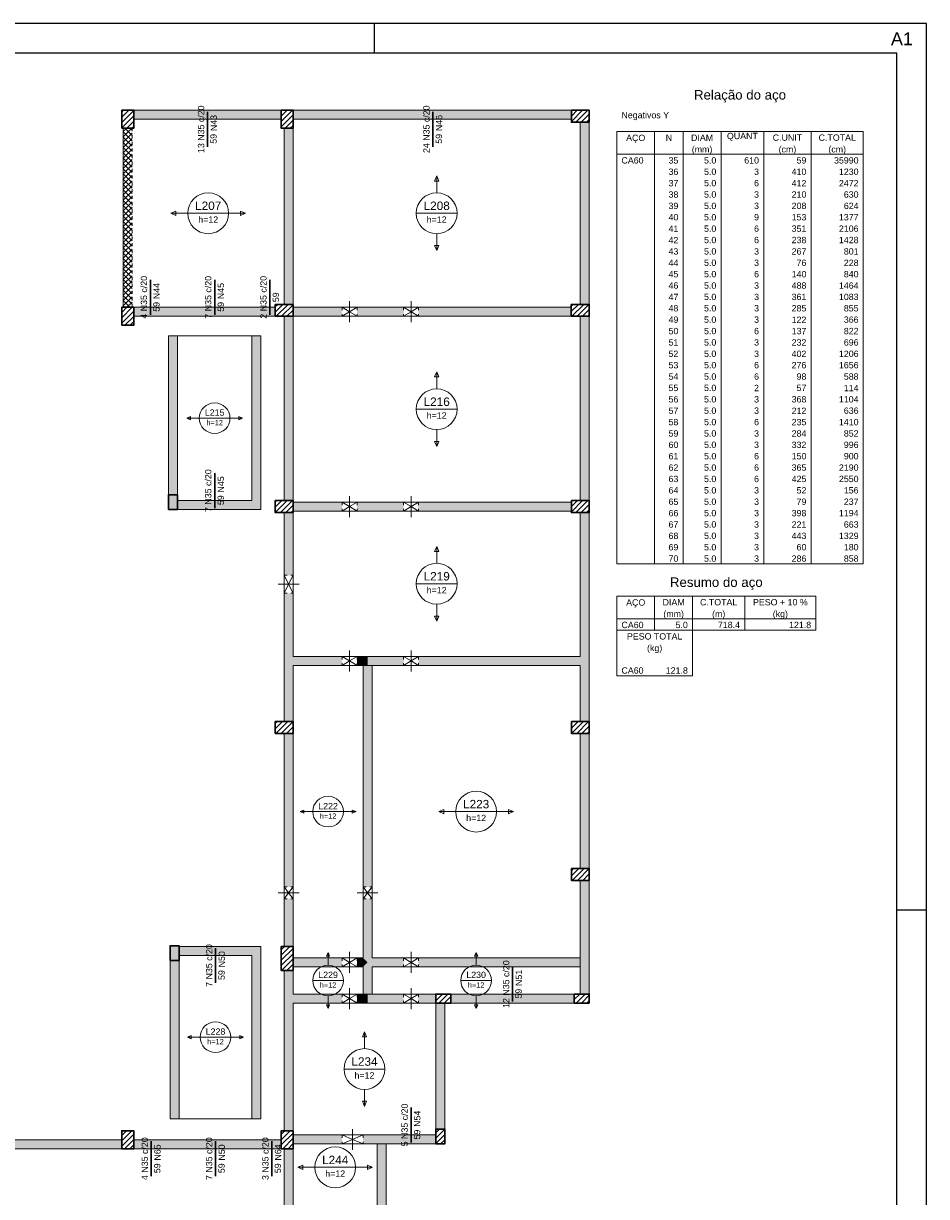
# Model space of a CAD drawing. Header units: millimetres. Extents: x 0 to 84.1, y 0 to 59.4.
# Tile 8 of 8: x 53.8 to 84.1, y 20.1 to 59.4. Entities that reach past the tile are written whole.
import ezdxf

# ---------------------------------------------------------------- set-up
doc = ezdxf.new("R2010")
doc.units = ezdxf.units.MM
doc.header["$MEASUREMENT"] = 0
doc.linetypes.add('DOT', pattern=[0.635, 0, -0.635])
doc.linetypes.add('NULL', pattern=[0])
for name, color, linetype, lineweight in [('Descrição da armadura', 7, 'Continuous', 0), ('DT-Armadura negativa', 4, 'Continuous', 30), ('DT-Hachura pilar em laje', 252, 'Continuous', 5), ('DT-Hachura viga em laje', 254, 'Continuous', 5), ('DT-Relação do aço', 9, 'Continuous', 5), ('DT-Textos', 7, 'Continuous', 5), ('FO-Aberturas', 7, 'Continuous', 5), ('FO-Pilares', 4, 'Continuous', 30), ('FO-Vigas', 1, 'Continuous', 20), ('Textos armaduras', 7, 'Continuous', 0)]:
    doc.layers.add(name, color=color, linetype=linetype, lineweight=lineweight)
doc.layers.add('SEDUC_MARF', color=1, linetype='Continuous')
doc.layers.add('SEDUC_MARGG', color=7, linetype='Continuous')
doc.styles.add('Arial', font='txt')

msp = doc.modelspace()

# ---------------------------------------------------------------- hatches: boundary and pattern name
at = {"layer": 'DT-Hachura pilar em laje', "linetype": 'Continuous'}
h = msp.add_hatch(dxfattribs=at)
h.set_pattern_fill('ANSI31', color=252, style=0)
h.paths.add_polyline_path([(57.14, 55.891), (57.34, 55.891), (57.54, 55.891), (57.54, 56.191), (57.54, 56.491), (57.34, 56.491), (57.14, 56.491), (57.14, 56.191)])
h = msp.add_hatch(dxfattribs=at)
h.set_pattern_fill('ANSI31', color=252, style=0)
h.paths.add_polyline_path([(62.88, 56.491), (62.68, 56.491), (62.48, 56.491), (62.48, 56.191), (62.48, 55.891), (62.68, 55.891), (62.88, 55.891), (62.88, 56.191)])
h = msp.add_hatch(dxfattribs=at)
h.set_pattern_fill('ANSI31', color=252, style=0)
h.paths.add_polyline_path([(72.801, 56.091), (72.801, 56.291), (72.801, 56.491), (72.501, 56.491), (72.201, 56.491), (72.201, 56.291), (72.201, 56.091), (72.501, 56.091)])
h = msp.add_hatch(dxfattribs=at)
h.set_pattern_fill('ANSI31', color=252, style=0)
h.paths.add_polyline_path([(62.28, 49.988), (62.28, 49.788), (62.28, 49.588), (62.58, 49.588), (62.88, 49.588), (62.88, 49.788), (62.88, 49.988), (62.58, 49.988)])
h = msp.add_hatch(dxfattribs=at)
h.set_pattern_fill('ANSI31', color=252, style=0)
h.paths.add_polyline_path([(72.2, 49.988), (72.2, 49.788), (72.2, 49.588), (72.5, 49.588), (72.8, 49.588), (72.8, 49.788), (72.8, 49.988), (72.5, 49.988)])
h = msp.add_hatch(dxfattribs=at)
h.set_pattern_fill('ANSI31', color=252, style=0)
h.paths.add_polyline_path([(57.14, 49.29), (57.34, 49.29), (57.54, 49.29), (57.54, 49.59), (57.54, 49.89), (57.34, 49.89), (57.14, 49.89), (57.14, 49.59)])
for points in [[(58.703, 43.111), (58.853, 43.111), (59.003, 43.111), (59.003, 43.361), (59.003, 43.611), (58.853, 43.611), (58.703, 43.611), (58.703, 43.361)], [(58.76, 27.998), (58.91, 27.998), (59.06, 27.998), (59.06, 28.248), (59.06, 28.498), (58.91, 28.498), (58.76, 28.498), (58.76, 28.248)]]:
    msp.add_hatch(color=252, dxfattribs=at).paths.add_polyline_path(points)
h = msp.add_hatch(dxfattribs=at)
h.set_pattern_fill('ANSI31', color=252, style=0)
h.paths.add_polyline_path([(62.28, 43.411), (62.28, 43.211), (62.28, 43.011), (62.58, 43.011), (62.88, 43.011), (62.88, 43.211), (62.88, 43.411), (62.58, 43.411)])
h = msp.add_hatch(dxfattribs=at)
h.set_pattern_fill('ANSI31', color=252, style=0)
h.paths.add_polyline_path([(72.201, 43.411), (72.201, 43.211), (72.201, 43.011), (72.501, 43.011), (72.801, 43.011), (72.801, 43.211), (72.801, 43.411), (72.501, 43.411)])
h = msp.add_hatch(dxfattribs=at)
h.set_pattern_fill('ANSI31', color=252, style=0)
h.paths.add_polyline_path([(62.28, 36.011), (62.28, 35.811), (62.28, 35.611), (62.58, 35.611), (62.88, 35.611), (62.88, 35.811), (62.88, 36.011), (62.58, 36.011)])
h = msp.add_hatch(dxfattribs=at)
h.set_pattern_fill('ANSI31', color=252, style=0)
h.paths.add_polyline_path([(72.201, 36.011), (72.201, 35.811), (72.201, 35.611), (72.501, 35.611), (72.801, 35.611), (72.801, 35.811), (72.801, 36.011), (72.501, 36.011)])
h = msp.add_hatch(dxfattribs=at)
h.set_pattern_fill('ANSI31', color=252, style=0)
h.paths.add_polyline_path([(72.201, 31.089), (72.201, 30.889), (72.201, 30.689), (72.501, 30.689), (72.801, 30.689), (72.801, 30.889), (72.801, 31.089), (72.501, 31.089)])
h = msp.add_hatch(dxfattribs=at)
h.set_pattern_fill('ANSI31', color=252, style=0)
h.paths.add_polyline_path([(62.48, 27.671), (62.68, 27.671), (62.88, 27.671), (62.88, 28.071), (62.88, 28.471), (62.68, 28.471), (62.48, 28.471), (62.48, 28.071)])
h = msp.add_hatch(dxfattribs=at)
h.set_pattern_fill('ANSI31', color=252, style=0)
h.paths.add_polyline_path([(68.16, 26.576), (68.16, 26.726), (68.16, 26.876), (67.91, 26.876), (67.66, 26.876), (67.66, 26.726), (67.66, 26.576), (67.91, 26.576)])
h = msp.add_hatch(dxfattribs=at)
h.set_pattern_fill('ANSI31', color=252, style=0)
h.paths.add_polyline_path([(72.8, 26.576), (72.8, 26.726), (72.8, 26.876), (72.55, 26.876), (72.3, 26.876), (72.3, 26.726), (72.3, 26.576), (72.55, 26.576)])
h = msp.add_hatch(dxfattribs=at)
h.set_pattern_fill('ANSI31', color=252, style=0)
h.paths.add_polyline_path([(57.14, 21.698), (57.34, 21.698), (57.54, 21.698), (57.54, 21.998), (57.54, 22.298), (57.34, 22.298), (57.14, 22.298), (57.14, 21.998)])
h = msp.add_hatch(dxfattribs=at)
h.set_pattern_fill('ANSI31', color=252, style=0)
h.paths.add_polyline_path([(62.48, 21.698), (62.68, 21.698), (62.88, 21.698), (62.88, 21.998), (62.88, 22.298), (62.68, 22.298), (62.48, 22.298), (62.48, 21.998)])
h = msp.add_hatch(dxfattribs=at)
h.set_pattern_fill('ANSI31', color=252, style=0)
h.paths.add_polyline_path([(67.66, 21.856), (67.81, 21.856), (67.96, 21.856), (67.96, 22.106), (67.96, 22.356), (67.81, 22.356), (67.66, 22.356), (67.66, 22.106)])
at = {"layer": 'DT-Hachura viga em laje', "linetype": 'Continuous'}
for points in [[(62.48, 56.491), (62.48, 56.491), (57.54, 56.491), (57.54, 56.191), (62.48, 56.191), (62.48, 56.491)], [(72.201, 56.491), (72.201, 56.491), (62.88, 56.491), (62.88, 56.191), (72.201, 56.191), (72.201, 56.491)], [(62.88, 55.891), (62.88, 55.891), (62.58, 55.891), (62.58, 49.988), (62.88, 49.988), (62.88, 55.891)], [(72.8, 56.091), (72.8, 56.091), (72.5, 56.091), (72.5, 49.988), (72.8, 49.988), (72.8, 56.091)], [(58.853, 49.89), (58.853, 49.89), (57.54, 49.89), (57.54, 49.59), (58.853, 49.59), (58.853, 49.89)], [(61.65, 49.89), (61.65, 49.89), (58.853, 49.89), (58.853, 49.59), (61.65, 49.59), (61.65, 49.89)], [(62.28, 49.89), (62.28, 49.89), (61.65, 49.89), (61.65, 49.59), (62.28, 49.59), (62.28, 49.89)], [(62.88, 49.588), (62.88, 49.588), (62.58, 49.588), (62.58, 43.411), (62.88, 43.411), (62.88, 49.588)], [(64.523, 49.89), (64.523, 49.89), (62.88, 49.89), (62.88, 49.59), (64.523, 49.59), (64.523, 49.89)], [(65.023, 49.59), (65.023, 49.59), (66.58, 49.59), (66.58, 49.89), (65.023, 49.89), (65.023, 49.59)], [(72.2, 49.89), (72.2, 49.89), (67.08, 49.89), (67.08, 49.59), (72.2, 49.59), (72.2, 49.89)], [(72.8, 49.588), (72.8, 49.588), (72.5, 49.588), (72.5, 43.411), (72.8, 43.411), (72.8, 49.588)], [(59.003, 48.937), (59.003, 48.937), (58.703, 48.937), (58.703, 43.611), (59.003, 43.611), (59.003, 48.937)], [(61.799, 48.937), (61.799, 48.937), (61.5, 48.937), (61.5, 43.411), (61.8, 43.111), (61.799, 48.937)], [(61.5, 43.411), (61.5, 43.411), (59.003, 43.411), (59.003, 43.111), (61.8, 43.111), (61.5, 43.411)], [(64.523, 43.361), (64.523, 43.361), (62.88, 43.361), (62.88, 43.061), (64.523, 43.061), (64.523, 43.361)], [(65.023, 43.061), (65.023, 43.061), (66.58, 43.061), (66.58, 43.361), (65.023, 43.361), (65.023, 43.061)], [(67.08, 43.061), (67.08, 43.061), (72.201, 43.061), (72.201, 43.361), (67.08, 43.361), (67.08, 43.061)], [(62.88, 43.011), (62.88, 43.011), (62.58, 43.011), (62.58, 40.911), (62.88, 40.911), (62.88, 43.011)], [(72.8, 43.011), (72.8, 43.011), (72.5, 43.011), (72.5, 38.191), (72.65, 38.041), (72.8, 38.041), (72.8, 43.011)], [(62.58, 40.311), (62.58, 40.311), (62.58, 38.041), (62.73, 38.041), (62.88, 38.191), (62.88, 40.311), (62.58, 40.311)], [(64.523, 38.191), (64.523, 38.191), (62.88, 38.191), (62.73, 38.041), (62.88, 37.891), (64.523, 37.891), (64.523, 38.191)], [(65.373, 38.191), (65.373, 38.191), (65.023, 38.191), (65.023, 37.891), (65.373, 37.891), (65.373, 38.191)], [(66.58, 38.191), (66.58, 38.191), (65.373, 38.191), (65.373, 37.891), (66.58, 37.891), (66.58, 38.191)], [(67.08, 37.891), (67.08, 37.891), (72.5, 37.891), (72.65, 38.041), (72.5, 38.191), (67.08, 38.191), (67.08, 37.891)], [(62.88, 37.891), (62.88, 37.891), (62.73, 38.041), (62.58, 38.041), (62.58, 36.011), (62.88, 36.011), (62.88, 37.891)], [(65.523, 37.891), (65.523, 37.891), (65.373, 38.041), (65.223, 37.891), (65.223, 30.471), (65.523, 30.471), (65.523, 37.891)], [(72.8, 38.041), (72.8, 38.041), (72.65, 38.041), (72.5, 37.891), (72.5, 36.011), (72.8, 36.011), (72.8, 38.041)], [(62.88, 35.611), (62.88, 35.611), (62.58, 35.611), (62.58, 30.471), (62.88, 30.471), (62.88, 35.611)], [(72.8, 35.611), (72.8, 35.611), (72.5, 35.611), (72.5, 31.089), (72.8, 31.089), (72.8, 35.611)], [(72.8, 30.689), (72.8, 30.689), (72.5, 30.689), (72.5, 27.941), (72.8, 27.941), (72.8, 30.689)], [(62.58, 30.071), (62.58, 30.071), (62.58, 28.471), (62.88, 28.471), (62.88, 30.071), (62.58, 30.071)], [(65.223, 30.071), (65.223, 30.071), (65.223, 28.091), (65.373, 27.941), (65.523, 28.091), (65.523, 30.071), (65.223, 30.071)], [(61.8, 28.471), (61.8, 28.471), (59.06, 28.471), (59.06, 28.171), (61.5, 28.171), (61.8, 28.471)], [(61.8, 28.471), (61.8, 28.471), (61.5, 28.171), (61.5, 22.698), (61.8, 22.698), (61.8, 28.471)], [(59.06, 27.998), (59.06, 27.998), (58.76, 27.998), (58.76, 22.698), (59.06, 22.698), (59.06, 27.998)], [(64.523, 28.091), (64.523, 28.091), (62.88, 28.091), (62.88, 27.791), (64.523, 27.791), (64.523, 28.091)], [(65.023, 27.791), (65.023, 27.791), (65.223, 27.791), (65.373, 27.941), (65.223, 28.091), (65.023, 28.091), (65.023, 27.791)], [(65.523, 26.876), (65.523, 26.876), (65.523, 27.791), (65.373, 27.941), (65.223, 27.791), (65.223, 26.876), (65.373, 26.726), (65.523, 26.876)], [(66.58, 28.091), (66.58, 28.091), (65.523, 28.091), (65.373, 27.941), (65.523, 27.791), (66.58, 27.791), (66.58, 28.091)], [(67.08, 27.791), (67.08, 27.791), (72.5, 27.791), (72.65, 27.941), (72.5, 28.091), (67.08, 28.091), (67.08, 27.791)], [(72.8, 27.941), (72.8, 27.941), (72.5, 27.941), (72.5, 26.876), (72.8, 26.876), (72.8, 27.941)], [(62.88, 26.876), (62.88, 26.876), (62.88, 27.671), (62.58, 27.671), (62.58, 26.726), (62.73, 26.726), (62.88, 26.876)], [(64.523, 26.876), (64.523, 26.876), (62.88, 26.876), (62.73, 26.726), (62.88, 26.576), (64.523, 26.576), (64.523, 26.876)], [(65.023, 26.576), (65.023, 26.576), (65.373, 26.576), (65.373, 26.876), (65.023, 26.876), (65.023, 26.576)], [(66.58, 26.876), (66.58, 26.876), (65.373, 26.876), (65.373, 26.576), (66.58, 26.576), (66.58, 26.876)], [(67.08, 26.576), (67.08, 26.576), (67.66, 26.576), (67.66, 26.876), (67.08, 26.876), (67.08, 26.576)], [(72.3, 26.876), (72.3, 26.876), (68.16, 26.876), (68.16, 26.576), (72.3, 26.576), (72.3, 26.876)], [(62.88, 26.576), (62.88, 26.576), (62.73, 26.726), (62.58, 26.726), (62.58, 22.298), (62.88, 22.298), (62.88, 26.576)], [(67.96, 26.576), (67.96, 26.576), (67.66, 26.576), (67.66, 22.356), (67.96, 22.356), (67.96, 26.576)], [(64.523, 22.156), (64.523, 22.156), (62.88, 22.156), (62.88, 21.856), (64.523, 21.856), (64.523, 22.156)], [(65.223, 21.856), (65.223, 21.856), (65.851, 21.856), (65.851, 22.156), (65.223, 22.156), (65.223, 21.856)], [(67.66, 22.157), (67.66, 22.157), (65.851, 22.157), (65.851, 21.856), (67.66, 21.856), (67.66, 22.157)], [(57.14, 21.998), (57.14, 21.998), (49.387, 21.998), (49.387, 21.848), (49.537, 21.698), (57.14, 21.698), (57.14, 21.998)], [(58.91, 21.998), (58.91, 21.998), (57.54, 21.998), (57.54, 21.698), (58.91, 21.698), (58.91, 21.998)], [(61.65, 21.998), (61.65, 21.998), (58.91, 21.998), (58.91, 21.698), (61.65, 21.698), (61.65, 21.998)], [(62.48, 21.998), (62.48, 21.998), (61.65, 21.998), (61.65, 21.698), (62.48, 21.698), (62.48, 21.998)], [(62.88, 18.596), (62.88, 18.596), (62.88, 21.698), (62.58, 21.698), (62.58, 18.446), (62.73, 18.446), (62.88, 18.596)], [(66.001, 18.596), (66.001, 18.596), (66.001, 21.856), (65.851, 22.006), (65.7, 21.856), (65.701, 18.596), (65.851, 18.446), (66.001, 18.596)]]:
    msp.add_hatch(color=254, dxfattribs=at).paths.add_polyline_path(points)
h = msp.add_hatch(dxfattribs=at)
h.set_pattern_fill('ANSI37', color=254, style=0)
h.paths.add_polyline_path([(57.49, 55.891), (57.49, 55.891), (57.19, 55.891), (57.19, 49.89), (57.49, 49.89), (57.49, 55.891)])

# ---------------------------------------------------------------- linework, layer by layer
at = {"layer": 'DT-Armadura negativa'}
for points in [[(60.01, 55.27), (60.01, 56.441)], [(67.56, 55.27), (67.56, 56.441)], [(58.097, 49.64), (58.097, 50.811)], [(60.252, 49.64), (60.252, 50.811)], [(62.1, 49.64), (62.1, 50.811)], [(60.252, 43.161), (60.252, 44.332)], [(60.28, 27.25), (60.28, 28.421)], [(70.23, 26.626), (70.23, 27.797)], [(66.83, 21.906), (66.83, 23.077)], [(58.125, 20.777), (58.125, 21.948)], [(60.28, 20.777), (60.28, 21.948)], [(62.165, 20.777), (62.165, 21.948)]]:
    msp.add_lwpolyline(points, dxfattribs=at)
at = {"layer": 'DT-Relação do aço', "linetype": 'Continuous'}
for p, q in [((73.721, 55.778), (81.982, 55.778)), ((73.721, 55.778), (73.721, 55.015)), ((74.992, 55.778), (74.992, 55.015)), ((75.945, 55.778), (75.945, 55.015)), ((77.216, 55.778), (77.216, 55.015)), ((78.646, 55.778), (78.646, 55.015)), ((80.234, 55.778), (80.234, 55.015)), ((81.982, 55.778), (81.982, 55.015)), ((73.721, 55.015), (81.982, 55.015)), ((73.721, 55.015), (73.721, 41.291)), ((74.992, 55.015), (74.992, 41.291)), ((75.945, 55.015), (75.945, 41.291)), ((77.216, 55.015), (77.216, 41.291)), ((78.646, 55.015), (78.646, 41.291)), ((80.234, 55.015), (80.234, 41.291)), ((81.982, 55.015), (81.982, 41.291)), ((73.721, 41.291), (81.982, 41.291)), ((73.721, 40.21), (80.393, 40.21)), ((73.721, 40.21), (73.721, 39.448)), ((74.992, 40.21), (74.992, 39.448)), ((76.263, 40.21), (76.263, 39.448)), ((78.01, 40.21), (78.01, 39.448)), ((80.393, 40.21), (80.393, 39.448)), ((73.721, 39.448), (80.393, 39.448)), ((73.721, 39.448), (73.721, 39.067)), ((74.992, 39.448), (74.992, 39.067)), ((76.263, 39.448), (76.263, 39.067)), ((78.01, 39.448), (78.01, 39.067)), ((80.393, 39.448), (80.393, 39.067)), ((73.721, 39.067), (80.393, 39.067)), ((73.721, 39.067), (73.721, 37.923)), ((76.263, 39.067), (76.263, 37.923)), ((73.721, 37.923), (73.721, 37.542)), ((76.263, 37.923), (76.263, 37.542)), ((73.721, 37.542), (76.263, 37.542))]:
    msp.add_line(p, q, dxfattribs=at)
at = {"layer": 'DT-Textos'}
for p, q in [((67.69, 54.291), (67.619, 54.121)), ((67.761, 54.121), (67.69, 54.291)), ((67.619, 54.121), (67.761, 54.121)), ((58.954, 53.111), (58.785, 53.041)), ((58.954, 52.97), (58.954, 53.111)), ((61.285, 53.041), (61.116, 53.111)), ((61.116, 53.111), (61.116, 52.97)), ((58.785, 53.041), (58.954, 52.97)), ((59.35, 53.041), (60.72, 53.041)), ((61.116, 52.97), (61.285, 53.041)), ((67.005, 53.041), (68.375, 53.041)), ((67.761, 51.96), (67.619, 51.96)), ((67.619, 51.96), (67.69, 51.79)), ((67.69, 51.79), (67.761, 51.96)), ((67.69, 47.726), (67.619, 47.556)), ((67.761, 47.556), (67.69, 47.726)), ((67.619, 47.556), (67.761, 47.556)), ((67.005, 46.476), (68.375, 46.476)), ((59.441, 46.227), (59.314, 46.174)), ((59.314, 46.174), (59.441, 46.121)), ((59.441, 46.121), (59.441, 46.227)), ((59.737, 46.174), (60.765, 46.174)), ((61.189, 46.174), (61.062, 46.227)), ((61.062, 46.227), (61.062, 46.121)), ((61.062, 46.121), (61.189, 46.174)), ((67.761, 45.395), (67.619, 45.395)), ((67.619, 45.395), (67.69, 45.225)), ((67.69, 45.225), (67.761, 45.395)), ((67.69, 41.876), (67.62, 41.707)), ((67.62, 41.707), (67.761, 41.707)), ((67.761, 41.707), (67.69, 41.876)), ((67.005, 40.626), (68.376, 40.626)), ((67.761, 39.545), (67.62, 39.545)), ((67.62, 39.545), (67.69, 39.376)), ((67.69, 39.376), (67.761, 39.545)), ((63.241, 33.044), (63.114, 32.991)), ((63.241, 32.938), (63.241, 33.044)), ((64.989, 32.991), (64.862, 33.044)), ((64.862, 33.044), (64.862, 32.938)), ((67.931, 33.062), (67.762, 32.991)), ((67.931, 32.921), (67.931, 33.062)), ((70.262, 32.991), (70.093, 33.062)), ((70.093, 33.062), (70.093, 32.921)), ((63.114, 32.991), (63.241, 32.938)), ((63.537, 32.991), (64.565, 32.991)), ((64.862, 32.938), (64.989, 32.991)), ((67.762, 32.991), (67.931, 32.921)), ((68.326, 32.991), (69.697, 32.991)), ((70.093, 32.921), (70.262, 32.991)), ((64.051, 28.271), (63.998, 28.144)), ((63.998, 28.144), (64.104, 28.144)), ((64.104, 28.144), (64.051, 28.271)), ((69.011, 28.271), (68.959, 28.144)), ((68.959, 28.144), (69.064, 28.144)), ((69.064, 28.144), (69.011, 28.271)), ((63.537, 27.333), (64.565, 27.333)), ((68.497, 27.333), (69.526, 27.333)), ((64.104, 26.523), (63.998, 26.523)), ((63.998, 26.523), (64.051, 26.396)), ((64.051, 26.396), (64.104, 26.523)), ((69.064, 26.523), (68.959, 26.523)), ((68.959, 26.523), (69.011, 26.396)), ((69.011, 26.396), (69.064, 26.523)), ((65.27, 25.616), (65.199, 25.447)), ((65.341, 25.447), (65.27, 25.616)), ((59.469, 25.487), (59.342, 25.434)), ((59.342, 25.434), (59.469, 25.382)), ((59.469, 25.382), (59.469, 25.487)), ((59.766, 25.434), (60.794, 25.434)), ((61.217, 25.434), (61.09, 25.487)), ((61.09, 25.487), (61.09, 25.382)), ((61.09, 25.382), (61.217, 25.434)), ((65.199, 25.447), (65.341, 25.447)), ((64.585, 24.366), (65.955, 24.366)), ((65.341, 23.285), (65.199, 23.285)), ((65.199, 23.285), (65.27, 23.116)), ((65.27, 23.116), (65.341, 23.285)), ((63.21, 21.144), (63.04, 21.073)), ((63.04, 21.073), (63.21, 21.003)), ((63.21, 21.003), (63.21, 21.144)), ((63.605, 21.073), (64.976, 21.073)), ((65.541, 21.073), (65.371, 21.144)), ((65.371, 21.144), (65.371, 21.003)), ((65.371, 21.003), (65.541, 21.073))]:
    msp.add_line(p, q, dxfattribs=at)
for points in [[(67.69, 53.726), (67.69, 54.291)], [(59.35, 53.041), (58.785, 53.041)], [(60.72, 53.041), (61.285, 53.041)], [(67.69, 52.355), (67.69, 51.79)], [(67.69, 47.161), (67.69, 47.726)], [(59.737, 46.174), (59.314, 46.174)], [(60.765, 46.174), (61.189, 46.174)], [(67.69, 45.79), (67.69, 45.225)], [(67.69, 41.312), (67.69, 41.876)], [(67.69, 39.941), (67.69, 39.376)], [(63.537, 32.991), (63.114, 32.991)], [(64.565, 32.991), (64.989, 32.991)], [(68.326, 32.991), (67.762, 32.991)], [(69.697, 32.991), (70.262, 32.991)], [(64.051, 27.847), (64.051, 28.271)], [(69.011, 27.847), (69.011, 28.271)], [(64.051, 26.819), (64.051, 26.396)], [(69.011, 26.819), (69.011, 26.396)], [(65.27, 25.052), (65.27, 25.616)], [(59.766, 25.434), (59.342, 25.434)], [(60.794, 25.434), (61.217, 25.434)], [(65.27, 23.681), (65.27, 23.116)], [(63.605, 21.073), (63.04, 21.073)], [(64.976, 21.073), (65.541, 21.073)]]:
    msp.add_lwpolyline(points, dxfattribs=at)
for centre, radius in [((60.035, 53.041), 0.685), ((67.69, 53.041), 0.685), ((67.69, 46.476), 0.685), ((60.251, 46.174), 0.514), ((67.69, 40.626), 0.685), ((64.051, 32.991), 0.514), ((69.012, 32.991), 0.685), ((64.051, 27.333), 0.514), ((69.011, 27.333), 0.514), ((60.28, 25.434), 0.514), ((65.27, 24.366), 0.685), ((64.29, 21.073), 0.685)]:
    msp.add_circle(centre, radius, dxfattribs=at)
at = {"layer": 'FO-Aberturas'}
for p, q in [((64.773, 49.74), (64.773, 50.09)), ((66.83, 49.74), (66.83, 50.09)), ((64.523, 49.89), (64.773, 49.74)), ((64.523, 49.59), (64.773, 49.74)), ((65.023, 49.89), (64.773, 49.74)), ((64.773, 49.74), (64.773, 49.39)), ((65.023, 49.59), (64.773, 49.74)), ((66.58, 49.89), (66.83, 49.74)), ((66.58, 49.59), (66.83, 49.74)), ((67.08, 49.89), (66.83, 49.74)), ((66.83, 49.74), (66.83, 49.39)), ((67.08, 49.59), (66.83, 49.74)), ((64.523, 43.361), (64.773, 43.211)), ((64.773, 43.211), (64.773, 43.561)), ((65.023, 43.361), (64.773, 43.211)), ((66.58, 43.361), (66.83, 43.211)), ((66.83, 43.211), (66.83, 43.561)), ((67.08, 43.361), (66.83, 43.211)), ((64.523, 43.061), (64.773, 43.211)), ((64.773, 43.211), (64.773, 42.861)), ((65.023, 43.061), (64.773, 43.211)), ((66.58, 43.061), (66.83, 43.211)), ((66.83, 43.211), (66.83, 42.861)), ((67.08, 43.061), (66.83, 43.211)), ((62.58, 40.911), (62.73, 40.611)), ((62.88, 40.911), (62.73, 40.611)), ((62.73, 40.611), (62.38, 40.611)), ((62.58, 40.311), (62.73, 40.611)), ((62.73, 40.611), (63.08, 40.611)), ((62.88, 40.311), (62.73, 40.611)), ((64.523, 38.191), (64.773, 38.041)), ((64.773, 38.041), (64.773, 38.391)), ((65.023, 38.191), (64.773, 38.041)), ((66.58, 38.191), (66.83, 38.041)), ((66.83, 38.041), (66.83, 38.391)), ((67.08, 38.191), (66.83, 38.041)), ((64.523, 37.891), (64.773, 38.041)), ((64.773, 38.041), (64.773, 37.691)), ((65.023, 37.891), (64.773, 38.041)), ((66.58, 37.891), (66.83, 38.041)), ((66.83, 38.041), (66.83, 37.691)), ((67.08, 37.891), (66.83, 38.041)), ((62.73, 30.271), (62.38, 30.271)), ((62.58, 30.471), (62.73, 30.271)), ((62.58, 30.071), (62.73, 30.271)), ((62.88, 30.471), (62.73, 30.271)), ((62.73, 30.271), (63.08, 30.271)), ((62.88, 30.071), (62.73, 30.271)), ((65.373, 30.271), (65.023, 30.271)), ((65.223, 30.471), (65.373, 30.271)), ((65.223, 30.071), (65.373, 30.271)), ((65.523, 30.471), (65.373, 30.271)), ((65.373, 30.271), (65.723, 30.271)), ((65.523, 30.071), (65.373, 30.271)), ((64.523, 28.091), (64.773, 27.941)), ((64.523, 27.791), (64.773, 27.941)), ((64.773, 27.941), (64.773, 28.291)), ((65.023, 28.091), (64.773, 27.941)), ((64.773, 27.941), (64.773, 27.591)), ((65.023, 27.791), (64.773, 27.941)), ((66.58, 28.091), (66.83, 27.941)), ((66.58, 27.791), (66.83, 27.941)), ((66.83, 27.941), (66.83, 28.291)), ((67.08, 28.091), (66.83, 27.941)), ((66.83, 27.941), (66.83, 27.591)), ((67.08, 27.791), (66.83, 27.941)), ((64.523, 26.876), (64.773, 26.726)), ((64.773, 26.726), (64.773, 27.076)), ((65.023, 26.876), (64.773, 26.726)), ((66.58, 26.876), (66.83, 26.726)), ((66.83, 26.726), (66.83, 27.076)), ((67.08, 26.876), (66.83, 26.726)), ((64.523, 26.576), (64.773, 26.726)), ((64.773, 26.726), (64.773, 26.376)), ((65.023, 26.576), (64.773, 26.726)), ((66.58, 26.576), (66.83, 26.726)), ((66.83, 26.726), (66.83, 26.376)), ((67.08, 26.576), (66.83, 26.726)), ((64.523, 22.156), (64.873, 22.006)), ((64.873, 22.006), (64.873, 22.356)), ((65.223, 22.156), (64.873, 22.006)), ((64.523, 21.856), (64.873, 22.006)), ((64.873, 22.006), (64.873, 21.656)), ((65.223, 21.856), (64.873, 22.006))]:
    msp.add_line(p, q, dxfattribs=at)
at = {"layer": 'FO-Pilares'}
for points in [[(57.14, 55.891), (57.34, 55.891), (57.54, 55.891), (57.54, 56.191), (57.54, 56.491), (57.34, 56.491), (57.14, 56.491), (57.14, 56.191), (57.14, 55.891)], [(62.88, 56.491), (62.68, 56.491), (62.48, 56.491), (62.48, 56.191), (62.48, 55.891), (62.68, 55.891), (62.88, 55.891), (62.88, 56.191), (62.88, 56.491)], [(72.801, 56.091), (72.801, 56.291), (72.801, 56.491), (72.501, 56.491), (72.201, 56.491), (72.201, 56.291), (72.201, 56.091), (72.501, 56.091), (72.801, 56.091)], [(62.28, 49.988), (62.28, 49.788), (62.28, 49.588), (62.58, 49.588), (62.88, 49.588), (62.88, 49.788), (62.88, 49.988), (62.58, 49.988), (62.28, 49.988)], [(72.2, 49.988), (72.2, 49.788), (72.2, 49.588), (72.5, 49.588), (72.8, 49.588), (72.8, 49.788), (72.8, 49.988), (72.5, 49.988), (72.2, 49.988)], [(57.14, 49.29), (57.34, 49.29), (57.54, 49.29), (57.54, 49.59), (57.54, 49.89), (57.34, 49.89), (57.14, 49.89), (57.14, 49.59), (57.14, 49.29)], [(58.703, 43.111), (58.853, 43.111), (59.003, 43.111), (59.003, 43.361), (59.003, 43.611), (58.853, 43.611), (58.703, 43.611), (58.703, 43.361), (58.703, 43.111)], [(62.28, 43.411), (62.28, 43.211), (62.28, 43.011), (62.58, 43.011), (62.88, 43.011), (62.88, 43.211), (62.88, 43.411), (62.58, 43.411), (62.28, 43.411)], [(72.201, 43.411), (72.201, 43.211), (72.201, 43.011), (72.501, 43.011), (72.801, 43.011), (72.801, 43.211), (72.801, 43.411), (72.501, 43.411), (72.201, 43.411)], [(62.28, 36.011), (62.28, 35.811), (62.28, 35.611), (62.58, 35.611), (62.88, 35.611), (62.88, 35.811), (62.88, 36.011), (62.58, 36.011), (62.28, 36.011)], [(72.201, 36.011), (72.201, 35.811), (72.201, 35.611), (72.501, 35.611), (72.801, 35.611), (72.801, 35.811), (72.801, 36.011), (72.501, 36.011), (72.201, 36.011)], [(72.201, 31.089), (72.201, 30.889), (72.201, 30.689), (72.501, 30.689), (72.801, 30.689), (72.801, 30.889), (72.801, 31.089), (72.501, 31.089), (72.201, 31.089)], [(58.76, 27.998), (58.91, 27.998), (59.06, 27.998), (59.06, 28.248), (59.06, 28.498), (58.91, 28.498), (58.76, 28.498), (58.76, 28.248), (58.76, 27.998)], [(62.48, 27.671), (62.68, 27.671), (62.88, 27.671), (62.88, 28.071), (62.88, 28.471), (62.68, 28.471), (62.48, 28.471), (62.48, 28.071), (62.48, 27.671)], [(68.16, 26.576), (68.16, 26.726), (68.16, 26.876), (67.91, 26.876), (67.66, 26.876), (67.66, 26.726), (67.66, 26.576), (67.91, 26.576), (68.16, 26.576)], [(72.8, 26.576), (72.8, 26.726), (72.8, 26.876), (72.55, 26.876), (72.3, 26.876), (72.3, 26.726), (72.3, 26.576), (72.55, 26.576), (72.8, 26.576)], [(57.14, 21.698), (57.34, 21.698), (57.54, 21.698), (57.54, 21.998), (57.54, 22.298), (57.34, 22.298), (57.14, 22.298), (57.14, 21.998), (57.14, 21.698)], [(62.48, 21.698), (62.68, 21.698), (62.88, 21.698), (62.88, 21.998), (62.88, 22.298), (62.68, 22.298), (62.48, 22.298), (62.48, 21.998), (62.48, 21.698)], [(67.66, 21.856), (67.81, 21.856), (67.96, 21.856), (67.96, 22.106), (67.96, 22.356), (67.81, 22.356), (67.66, 22.356), (67.66, 22.106), (67.66, 21.856)]]:
    msp.add_lwpolyline(points, close=True, dxfattribs=at)
at = {"layer": 'FO-Vigas'}
for p, q in [((57.54, 56.491), (62.48, 56.491)), ((62.88, 56.491), (72.201, 56.491)), ((57.19, 49.89), (57.19, 55.891)), ((57.54, 56.191), (62.48, 56.191)), ((62.58, 49.988), (62.58, 55.891)), ((62.88, 56.191), (72.201, 56.191)), ((62.88, 49.988), (62.88, 55.891)), ((72.5, 49.988), (72.5, 56.091)), ((72.8, 49.988), (72.8, 56.091)), ((57.54, 49.89), (58.853, 49.89)), ((57.54, 49.59), (58.853, 49.59)), ((58.853, 49.89), (61.65, 49.89)), ((58.853, 49.59), (61.65, 49.59)), ((61.65, 49.89), (62.28, 49.89)), ((61.65, 49.59), (62.28, 49.59)), ((62.58, 43.411), (62.58, 49.588)), ((62.88, 49.89), (64.773, 49.89)), ((62.88, 49.59), (64.773, 49.59)), ((62.88, 43.411), (62.88, 49.588)), ((64.773, 49.89), (66.83, 49.89)), ((64.773, 49.59), (66.83, 49.59)), ((66.83, 49.89), (72.2, 49.89)), ((66.83, 49.59), (72.2, 49.59)), ((72.5, 43.411), (72.5, 49.588)), ((72.8, 43.411), (72.8, 49.588)), ((58.703, 48.937), (59.003, 48.937)), ((58.703, 43.611), (58.703, 48.937)), ((59.003, 48.937), (61.5, 48.937)), ((59.003, 43.611), (59.003, 48.937)), ((61.8, 48.937), (61.5, 48.937)), ((61.5, 48.937), (61.5, 43.411)), ((61.8, 48.937), (61.8, 43.111)), ((59.003, 43.411), (61.5, 43.411)), ((62.88, 43.361), (64.773, 43.361)), ((64.773, 43.361), (66.83, 43.361)), ((66.83, 43.361), (72.201, 43.361)), ((59.003, 43.111), (61.8, 43.111)), ((62.58, 40.611), (62.58, 43.011)), ((62.88, 43.061), (64.773, 43.061)), ((62.88, 40.611), (62.88, 43.011)), ((64.773, 43.061), (66.83, 43.061)), ((66.83, 43.061), (72.201, 43.061)), ((72.5, 38.191), (72.5, 43.011)), ((72.8, 38.041), (72.8, 43.011)), ((62.58, 38.041), (62.58, 40.611)), ((62.88, 38.191), (62.88, 40.611)), ((62.88, 38.191), (64.773, 38.191)), ((64.773, 38.191), (65.373, 38.191)), ((65.373, 38.191), (66.83, 38.191)), ((66.83, 38.191), (72.5, 38.191)), ((62.58, 36.011), (62.58, 38.041)), ((62.88, 36.011), (62.88, 37.891)), ((62.88, 37.891), (64.773, 37.891)), ((64.773, 37.891), (65.373, 37.891)), ((65.223, 30.271), (65.223, 37.891)), ((65.373, 37.891), (66.83, 37.891)), ((65.523, 30.271), (65.523, 37.891)), ((66.83, 37.891), (72.5, 37.891)), ((72.5, 36.011), (72.5, 37.891)), ((72.8, 36.011), (72.8, 38.041)), ((62.58, 30.271), (62.58, 35.611)), ((62.88, 30.271), (62.88, 35.611)), ((72.5, 31.089), (72.5, 35.611)), ((72.8, 31.089), (72.8, 35.611)), ((72.5, 27.941), (72.5, 30.689)), ((72.8, 27.941), (72.8, 30.689)), ((62.58, 28.471), (62.58, 30.271)), ((62.88, 28.471), (62.88, 30.271)), ((65.223, 28.091), (65.223, 30.271)), ((65.523, 28.091), (65.523, 30.271)), ((59.06, 28.471), (61.8, 28.471)), ((61.8, 22.698), (61.8, 28.471)), ((58.76, 22.698), (58.76, 27.998)), ((59.06, 28.171), (61.5, 28.171)), ((59.06, 22.698), (59.06, 27.998)), ((61.5, 22.698), (61.5, 28.171)), ((62.88, 28.091), (64.773, 28.091)), ((64.773, 28.091), (65.223, 28.091)), ((65.523, 28.091), (66.83, 28.091)), ((66.83, 28.091), (72.5, 28.091)), ((72.5, 26.876), (72.5, 27.941)), ((72.8, 26.876), (72.8, 27.941)), ((62.58, 26.726), (62.58, 27.671)), ((62.88, 27.791), (64.773, 27.791)), ((62.88, 26.876), (62.88, 27.671)), ((64.773, 27.791), (65.223, 27.791)), ((65.223, 26.876), (65.223, 27.791)), ((65.523, 27.791), (66.83, 27.791)), ((65.523, 26.876), (65.523, 27.791)), ((66.83, 27.791), (72.5, 27.791)), ((62.88, 26.876), (64.773, 26.876)), ((64.773, 26.876), (65.373, 26.876)), ((65.373, 26.876), (66.83, 26.876)), ((66.83, 26.876), (67.66, 26.876)), ((68.16, 26.876), (72.3, 26.876)), ((62.58, 22.298), (62.58, 26.726)), ((62.88, 22.298), (62.88, 26.576)), ((62.88, 26.576), (64.773, 26.576)), ((64.773, 26.576), (65.373, 26.576)), ((65.373, 26.576), (66.83, 26.576)), ((66.83, 26.576), (67.66, 26.576)), ((67.66, 22.356), (67.66, 26.576)), ((67.96, 22.356), (67.96, 26.576)), ((68.16, 26.576), (72.3, 26.576)), ((58.76, 22.698), (59.06, 22.698)), ((59.06, 22.698), (61.5, 22.698)), ((61.5, 22.698), (61.8, 22.698)), ((62.88, 22.156), (64.873, 22.156)), ((64.873, 22.156), (65.851, 22.156)), ((65.851, 22.156), (67.66, 22.156)), ((49.387, 21.998), (57.14, 21.998)), ((49.537, 21.698), (57.14, 21.698)), ((57.54, 21.998), (58.91, 21.998)), ((57.54, 21.698), (58.91, 21.698)), ((58.91, 21.998), (61.65, 21.998)), ((58.91, 21.698), (61.65, 21.698)), ((61.65, 21.998), (62.48, 21.998)), ((61.65, 21.698), (62.48, 21.698)), ((62.58, 18.446), (62.58, 21.698)), ((62.88, 21.856), (64.873, 21.856)), ((62.88, 18.596), (62.88, 21.698)), ((64.873, 21.856), (65.851, 21.856)), ((65.701, 18.596), (65.701, 21.856)), ((65.851, 21.856), (67.66, 21.856)), ((66.001, 18.596), (66.001, 21.856))]:
    msp.add_line(p, q, dxfattribs=at)
at = {"layer": 'FO-Vigas', "linetype": 'DOT', "ltscale": 0.2}
for p, q in [((57.49, 49.89), (57.49, 55.891)), ((64.523, 49.89), (64.523, 49.59)), ((65.023, 49.89), (65.023, 49.59)), ((66.58, 49.89), (66.58, 49.59)), ((67.08, 49.89), (67.08, 49.59)), ((64.523, 43.361), (64.523, 43.061)), ((65.023, 43.361), (65.023, 43.061)), ((66.58, 43.361), (66.58, 43.061)), ((67.08, 43.361), (67.08, 43.061)), ((62.58, 40.911), (62.88, 40.911)), ((62.58, 40.311), (62.88, 40.311)), ((64.523, 38.191), (64.523, 37.891)), ((65.023, 38.191), (65.023, 37.891)), ((66.58, 38.191), (66.58, 37.891)), ((67.08, 38.191), (67.08, 37.891)), ((62.58, 30.471), (62.88, 30.471)), ((65.223, 30.471), (65.523, 30.471)), ((62.58, 30.071), (62.88, 30.071)), ((65.223, 30.071), (65.523, 30.071)), ((64.523, 28.091), (64.523, 27.791)), ((65.023, 28.091), (65.023, 27.791)), ((66.58, 28.091), (66.58, 27.791)), ((67.08, 28.091), (67.08, 27.791)), ((64.523, 26.876), (64.523, 26.576)), ((65.023, 26.876), (65.023, 26.576)), ((66.58, 26.876), (66.58, 26.576)), ((67.08, 26.876), (67.08, 26.576)), ((64.523, 22.156), (64.523, 21.856)), ((65.223, 22.156), (65.223, 21.856))]:
    msp.add_line(p, q, dxfattribs=at)
at = {"layer": 'SEDUC_MARF'}
for p, q in [((65.6, 59.4), (65.6, 58.4)), ((83.1, 29.7), (84.1, 29.7))]:
    msp.add_line(p, q, dxfattribs=at)
msp.add_lwpolyline([(84.1, 59.4), (0, 59.4), (0, 0), (84.1, 0)], close=True, dxfattribs=at)
at = {"layer": 'SEDUC_MARGG'}
msp.add_lwpolyline([(2.5, 1), (83.1, 1), (83.1, 58.4), (2.5, 58.4)], close=True, dxfattribs=at)

# ---------------------------------------------------------------- texts
at = {"layer": 'Defpoints', "linetype": 'NULL', "insert": (82.907, 59.103), "char_height": 0.432, "width": 4.36083, "attachment_point": 1, "line_spacing_factor": 0.9, "style": 'Arial'}
msp.add_mtext('A1', dxfattribs=at)
at = {"layer": 'Descrição da armadura', "linetype": 'NULL', "char_height": 0.2118, "rotation": 90.0002, "line_spacing_factor": 0.9, "style": 'Arial'}
for s, insert, width, attachment_point in [('13 N35 c/20', (59.904, 55.856), 3.1277, 8), ('24 N35 c/20', (67.454, 55.856), 3.1277, 8), ('N43', (60.328, 56.335), 1.06399, 9), ('N46', (67.878, 56.335), 1.06399, 9), ('4 N35 c/20', (57.991, 50.225), 2.80513, 8), ('7 N35 c/20', (60.145, 50.225), 2.80513, 8), ('2 N35 c/20', (61.994, 50.225), 2.80513, 8), ('N44', (58.414, 50.705), 1.06399, 9), ('N45', (60.569, 50.705), 1.06399, 9), ('7 N35 c/20', (60.146, 43.746), 2.80513, 8), ('N45', (60.569, 44.226), 1.06399, 9), ('7 N35 c/20', (60.174, 27.836), 2.80513, 8), ('N50', (60.598, 28.315), 1.06399, 9), ('12 N35 c/20', (70.124, 27.211), 3.1277, 8), ('N51', (70.548, 27.691), 1.06399, 9), ('5 N35 c/20', (66.724, 22.492), 2.80513, 8), ('N54', (67.148, 22.971), 1.06399, 9), ('4 N35 c/20', (58.019, 21.363), 2.80513, 8), ('7 N35 c/20', (60.174, 21.363), 2.80513, 8), ('3 N35 c/20', (62.059, 21.363), 2.80513, 8), ('N65', (58.443, 21.842), 1.06399, 9), ('N50', (60.598, 21.842), 1.06399, 9), ('N64', (62.483, 21.842), 1.06399, 9)]:
    msp.add_mtext(s, dxfattribs=dict(at, insert=insert, width=width, attachment_point=attachment_point))
at = {"layer": 'DT-Relação do aço', "color": 7, "linetype": 'NULL', "line_spacing_factor": 0.9, "style": 'Arial'}
for s, insert, char_height, width, attachment_point in [('Relação do aço', (77.851, 56.752), 0.3177, 6.11531, 8), ('Negativos Y', (73.88, 56.159), 0.2118, 3.12713, 7), ('AÇO', (74.357, 55.396), 0.2118, 1.25686, 8), ('N', (75.469, 55.466), 0.212, 0.41886, 8), ('DIAM', (76.581, 55.466), 0.2118, 1.45, 8), ('QUANT', (77.931, 55.466), 0.2118, 2.03, 8), ('C.UNIT', (79.44, 55.466), 0.2118, 1.93314, 8), ('C.TOTAL', (81.108, 55.466), 0.2118, 2.44914, 8), ('(mm)', (76.581, 55.015), 0.2118, 1.35258, 8), ('(cm)', (79.44, 55.015), 0.2118, 1.15943, 8), ('(cm)', (81.108, 55.015), 0.2118, 1.15943, 8), ('CA60', (73.88, 54.704), 0.2118, 1.45085, 7), ('35', (75.786, 54.704), 0.2118, 0.64514, 9), ('5.0', (77.057, 54.704), 0.2118, 0.80628, 9), ('610', (78.487, 54.704), 0.2118, 0.96771, 9), ('59', (80.075, 54.704), 0.2118, 0.64514, 9), ('35990', (81.823, 54.704), 0.2118, 1.61284, 9), ('36', (75.786, 54.323), 0.2118, 0.64514, 9), ('5.0', (77.057, 54.323), 0.2118, 0.80628, 9), ('3', (78.487, 54.323), 0.212, 0.32257, 9), ('410', (80.075, 54.323), 0.2118, 0.96771, 9), ('1230', (81.823, 54.323), 0.2118, 1.29027, 9), ('37', (75.786, 53.941), 0.2118, 0.64514, 9), ('5.0', (77.057, 53.941), 0.2118, 0.80628, 9), ('6', (78.487, 53.941), 0.212, 0.32257, 9), ('412', (80.075, 53.941), 0.2118, 0.96771, 9), ('2472', (81.823, 53.941), 0.2118, 1.29027, 9), ('38', (75.786, 53.56), 0.2118, 0.64514, 9), ('39', (75.786, 53.179), 0.2118, 0.64514, 9), ('5.0', (77.057, 53.56), 0.2118, 0.80628, 9), ('5.0', (77.057, 53.179), 0.2118, 0.80628, 9), ('3', (78.487, 53.56), 0.212, 0.32257, 9), ('3', (78.487, 53.179), 0.212, 0.32257, 9), ('210', (80.075, 53.56), 0.2118, 0.96771, 9), ('208', (80.075, 53.179), 0.2118, 0.96771, 9), ('630', (81.823, 53.56), 0.2118, 0.96771, 9), ('624', (81.823, 53.179), 0.2118, 0.96771, 9), ('40', (75.786, 52.798), 0.2118, 0.64514, 9), ('5.0', (77.057, 52.798), 0.2118, 0.80628, 9), ('9', (78.487, 52.798), 0.212, 0.32257, 9), ('153', (80.075, 52.798), 0.2118, 0.96771, 9), ('1377', (81.823, 52.798), 0.2118, 1.29027, 9), ('41', (75.786, 52.416), 0.2118, 0.64514, 9), ('5.0', (77.057, 52.416), 0.2118, 0.80628, 9), ('6', (78.487, 52.416), 0.212, 0.32257, 9), ('351', (80.075, 52.416), 0.2118, 0.96771, 9), ('2106', (81.823, 52.416), 0.2118, 1.29027, 9), ('42', (75.786, 52.035), 0.2118, 0.64514, 9), ('5.0', (77.057, 52.035), 0.2118, 0.80628, 9), ('6', (78.487, 52.035), 0.212, 0.32257, 9), ('238', (80.075, 52.035), 0.2118, 0.96771, 9), ('1428', (81.823, 52.035), 0.2118, 1.29027, 9), ('43', (75.786, 51.654), 0.2118, 0.64514, 9), ('5.0', (77.057, 51.654), 0.2118, 0.80628, 9), ('3', (78.487, 51.654), 0.212, 0.32257, 9), ('267', (80.075, 51.654), 0.2118, 0.96771, 9), ('801', (81.823, 51.654), 0.2118, 0.96771, 9), ('44', (75.786, 51.273), 0.2118, 0.64514, 9), ('5.0', (77.057, 51.273), 0.2118, 0.80628, 9), ('3', (78.487, 51.273), 0.212, 0.32257, 9), ('76', (80.075, 51.273), 0.2118, 0.64514, 9), ('228', (81.823, 51.273), 0.2118, 0.96771, 9), ('45', (75.786, 50.892), 0.2118, 0.64514, 9), ('5.0', (77.057, 50.892), 0.2118, 0.80628, 9), ('6', (78.487, 50.892), 0.212, 0.32257, 9), ('140', (80.075, 50.892), 0.2118, 0.96771, 9), ('840', (81.823, 50.892), 0.2118, 0.96771, 9), ('46', (75.786, 50.51), 0.2118, 0.64514, 9), ('5.0', (77.057, 50.51), 0.2118, 0.80628, 9), ('3', (78.487, 50.51), 0.212, 0.32257, 9), ('488', (80.075, 50.51), 0.2118, 0.96771, 9), ('1464', (81.823, 50.51), 0.2118, 1.29027, 9), ('47', (75.786, 50.129), 0.2118, 0.64514, 9), ('5.0', (77.057, 50.129), 0.2118, 0.80628, 9), ('3', (78.487, 50.129), 0.212, 0.32257, 9), ('361', (80.075, 50.129), 0.2118, 0.96771, 9), ('1083', (81.823, 50.129), 0.2118, 1.29027, 9), ('48', (75.786, 49.748), 0.2118, 0.64514, 9), ('5.0', (77.057, 49.748), 0.2118, 0.80628, 9), ('3', (78.487, 49.748), 0.212, 0.32257, 9), ('285', (80.075, 49.748), 0.2118, 0.96771, 9), ('855', (81.823, 49.748), 0.2118, 0.96771, 9), ('49', (75.786, 49.367), 0.2118, 0.64514, 9), ('5.0', (77.057, 49.367), 0.2118, 0.80628, 9), ('3', (78.487, 49.367), 0.212, 0.32257, 9), ('122', (80.075, 49.367), 0.2118, 0.96771, 9), ('366', (81.823, 49.367), 0.2118, 0.96771, 9), ('50', (75.786, 48.985), 0.2118, 0.64514, 9), ('5.0', (77.057, 48.985), 0.2118, 0.80628, 9), ('6', (78.487, 48.985), 0.212, 0.32257, 9), ('137', (80.075, 48.985), 0.2118, 0.96771, 9), ('822', (81.823, 48.985), 0.2118, 0.96771, 9), ('51', (75.786, 48.604), 0.2118, 0.64514, 9), ('5.0', (77.057, 48.604), 0.2118, 0.80628, 9), ('3', (78.487, 48.604), 0.212, 0.32257, 9), ('232', (80.075, 48.604), 0.2118, 0.96771, 9), ('696', (81.823, 48.604), 0.2118, 0.96771, 9), ('52', (75.786, 48.223), 0.2118, 0.64514, 9), ('5.0', (77.057, 48.223), 0.2118, 0.80628, 9), ('3', (78.487, 48.223), 0.212, 0.32257, 9), ('402', (80.075, 48.223), 0.2118, 0.96771, 9), ('1206', (81.823, 48.223), 0.2118, 1.29027, 9), ('53', (75.786, 47.842), 0.2118, 0.64514, 9), ('5.0', (77.057, 47.842), 0.2118, 0.80628, 9), ('6', (78.487, 47.842), 0.212, 0.32257, 9), ('276', (80.075, 47.842), 0.2118, 0.96771, 9), ('1656', (81.823, 47.842), 0.2118, 1.29027, 9), ('54', (75.786, 47.46), 0.2118, 0.64514, 9), ('5.0', (77.057, 47.46), 0.2118, 0.80628, 9), ('6', (78.487, 47.46), 0.212, 0.32257, 9), ('98', (80.075, 47.46), 0.2118, 0.64514, 9), ('588', (81.823, 47.46), 0.2118, 0.96771, 9), ('55', (75.786, 47.079), 0.2118, 0.64514, 9), ('5.0', (77.057, 47.079), 0.2118, 0.80628, 9), ('2', (78.487, 47.079), 0.212, 0.32257, 9), ('57', (80.075, 47.079), 0.2118, 0.64514, 9), ('114', (81.823, 47.079), 0.2118, 0.96771, 9), ('56', (75.786, 46.698), 0.2118, 0.64514, 9), ('5.0', (77.057, 46.698), 0.2118, 0.80628, 9), ('3', (78.487, 46.698), 0.212, 0.32257, 9), ('368', (80.075, 46.698), 0.2118, 0.96771, 9), ('1104', (81.823, 46.698), 0.2118, 1.29027, 9), ('57', (75.786, 46.317), 0.2118, 0.64514, 9), ('5.0', (77.057, 46.317), 0.2118, 0.80628, 9), ('3', (78.487, 46.317), 0.212, 0.32257, 9), ('212', (80.075, 46.317), 0.2118, 0.96771, 9), ('636', (81.823, 46.317), 0.2118, 0.96771, 9), ('58', (75.786, 45.935), 0.2118, 0.64514, 9), ('5.0', (77.057, 45.935), 0.2118, 0.80628, 9), ('6', (78.487, 45.935), 0.212, 0.32257, 9), ('235', (80.075, 45.935), 0.2118, 0.96771, 9), ('1410', (81.823, 45.935), 0.2118, 1.29027, 9), ('59', (75.786, 45.554), 0.2118, 0.64514, 9), ('5.0', (77.057, 45.554), 0.2118, 0.80628, 9), ('3', (78.487, 45.554), 0.212, 0.32257, 9), ('284', (80.075, 45.554), 0.2118, 0.96771, 9), ('852', (81.823, 45.554), 0.2118, 0.96771, 9), ('60', (75.786, 45.173), 0.2118, 0.64514, 9), ('5.0', (77.057, 45.173), 0.2118, 0.80628, 9), ('3', (78.487, 45.173), 0.212, 0.32257, 9), ('332', (80.075, 45.173), 0.2118, 0.96771, 9), ('996', (81.823, 45.173), 0.2118, 0.96771, 9), ('61', (75.786, 44.792), 0.2118, 0.64514, 9), ('5.0', (77.057, 44.792), 0.2118, 0.80628, 9), ('6', (78.487, 44.792), 0.212, 0.32257, 9), ('150', (80.075, 44.792), 0.2118, 0.96771, 9), ('900', (81.823, 44.792), 0.2118, 0.96771, 9), ('62', (75.786, 44.41), 0.2118, 0.64514, 9), ('5.0', (77.057, 44.41), 0.2118, 0.80628, 9), ('6', (78.487, 44.41), 0.212, 0.32257, 9), ('365', (80.075, 44.41), 0.2118, 0.96771, 9), ('2190', (81.823, 44.41), 0.2118, 1.29027, 9), ('63', (75.786, 44.029), 0.2118, 0.64514, 9), ('5.0', (77.057, 44.029), 0.2118, 0.80628, 9), ('6', (78.487, 44.029), 0.212, 0.32257, 9), ('425', (80.075, 44.029), 0.2118, 0.96771, 9), ('2550', (81.823, 44.029), 0.2118, 1.29027, 9), ('64', (75.786, 43.648), 0.2118, 0.64514, 9), ('5.0', (77.057, 43.648), 0.2118, 0.80628, 9), ('3', (78.487, 43.648), 0.212, 0.32257, 9), ('52', (80.075, 43.648), 0.2118, 0.64514, 9), ('156', (81.823, 43.648), 0.2118, 0.96771, 9), ('65', (75.786, 43.267), 0.2118, 0.64514, 9), ('5.0', (77.057, 43.267), 0.2118, 0.80628, 9), ('3', (78.487, 43.267), 0.212, 0.32257, 9), ('79', (80.075, 43.267), 0.2118, 0.64514, 9), ('237', (81.823, 43.267), 0.2118, 0.96771, 9), ('66', (75.786, 42.885), 0.2118, 0.64514, 9), ('5.0', (77.057, 42.885), 0.2118, 0.80628, 9), ('3', (78.487, 42.885), 0.212, 0.32257, 9), ('398', (80.075, 42.885), 0.2118, 0.96771, 9), ('1194', (81.823, 42.885), 0.2118, 1.29027, 9), ('67', (75.786, 42.504), 0.2118, 0.64514, 9), ('5.0', (77.057, 42.504), 0.2118, 0.80628, 9), ('3', (78.487, 42.504), 0.212, 0.32257, 9), ('221', (80.075, 42.504), 0.2118, 0.96771, 9), ('663', (81.823, 42.504), 0.2118, 0.96771, 9), ('68', (75.786, 42.123), 0.2118, 0.64514, 9), ('5.0', (77.057, 42.123), 0.2118, 0.80628, 9), ('3', (78.487, 42.123), 0.212, 0.32257, 9), ('443', (80.075, 42.123), 0.2118, 0.96771, 9), ('1329', (81.823, 42.123), 0.2118, 1.29027, 9), ('69', (75.786, 41.742), 0.2118, 0.64514, 9), ('5.0', (77.057, 41.742), 0.2118, 0.80628, 9), ('3', (78.487, 41.742), 0.212, 0.32257, 9), ('60', (80.075, 41.742), 0.2118, 0.64514, 9), ('180', (81.823, 41.742), 0.2118, 0.96771, 9), ('70', (75.786, 41.361), 0.2118, 0.64514, 9), ('5.0', (77.057, 41.361), 0.2118, 0.80628, 9), ('3', (78.487, 41.361), 0.212, 0.32257, 9), ('286', (80.075, 41.361), 0.2118, 0.96771, 9), ('858', (81.823, 41.361), 0.2118, 0.96771, 9), ('Resumo do aço', (77.057, 40.422), 0.3177, 6.16344, 8), ('AÇO', (74.357, 39.829), 0.2118, 1.25686, 8), ('DIAM', (75.628, 39.899), 0.2118, 1.45, 8), ('C.TOTAL', (77.137, 39.899), 0.2118, 2.44914, 8), ('PESO + 10 %', (79.202, 39.899), 0.2118, 3.5947, 8), ('(mm)', (75.628, 39.448), 0.2118, 1.35258, 8), ('(m)', (77.137, 39.448), 0.2118, 0.86943, 8), ('(kg)', (79.202, 39.448), 0.2118, 0.99886, 8), ('CA60', (73.88, 39.137), 0.2118, 1.45085, 7), ('5.0', (76.104, 39.137), 0.2118, 0.80628, 9), ('718.4', (77.851, 39.137), 0.2118, 1.45142, 9), ('121.8', (80.234, 39.137), 0.2118, 1.45142, 9), ('PESO TOTAL', (74.992, 38.755), 0.2118, 3.64199, 8), ('(kg)', (74.992, 38.304), 0.2118, 0.99886, 8), ('CA60', (73.88, 37.612), 0.2118, 1.45085, 7), ('121.8', (76.104, 37.612), 0.2118, 1.45142, 9)]:
    msp.add_mtext(s, dxfattribs=dict(at, insert=insert, char_height=char_height, width=width, attachment_point=attachment_point))
at = {"layer": 'DT-Textos', "linetype": 'NULL', "attachment_point": 8, "line_spacing_factor": 0.798, "style": 'Arial'}
for s, insert, char_height, width in [('L207', (60.035, 53.146), 0.2824, 1.7352), ('L208', (67.69, 53.146), 0.2824, 1.7352), ('h=12', (60.035, 52.723), 0.2118, 1.30642), ('h=12', (67.69, 52.723), 0.2118, 1.30642), ('L216', (67.69, 46.581), 0.2824, 1.7352), ('L215', (60.251, 46.253), 0.2118, 1.29027), ('h=12', (67.69, 46.158), 0.2118, 1.30642), ('h=12', (60.251, 45.936), 0.1765, 1.12622), ('L219', (67.69, 40.732), 0.2824, 1.7352), ('h=12', (67.69, 40.308), 0.2118, 1.30642), ('L223', (69.012, 33.097), 0.2824, 1.7352), ('L222', (64.051, 33.07), 0.2118, 1.29027), ('h=12', (64.051, 32.753), 0.1765, 1.12622), ('h=12', (69.012, 32.673), 0.2118, 1.30642), ('L229', (64.051, 27.413), 0.2118, 1.29027), ('L230', (69.011, 27.413), 0.2118, 1.29027), ('h=12', (64.051, 27.095), 0.1765, 1.12622), ('h=12', (69.011, 27.095), 0.1765, 1.12622), ('L228', (60.28, 25.514), 0.2118, 1.29027), ('h=12', (60.28, 25.196), 0.1765, 1.12622), ('L234', (65.27, 24.472), 0.2824, 1.7352), ('h=12', (65.27, 24.048), 0.2118, 1.30642), ('L244', (64.29, 21.179), 0.2824, 1.7352), ('h=12', (64.29, 20.756), 0.2118, 1.30642)]:
    msp.add_mtext(s, dxfattribs=dict(at, insert=insert, char_height=char_height, width=width))
at = {"layer": 'Textos armaduras', "linetype": 'NULL', "char_height": 0.2118, "width": 1.04514, "rotation": 90.0002, "line_spacing_factor": 0.9, "style": 'Arial'}
for insert, attachment_point in [((60.107, 55.37), 1), ((67.658, 55.37), 1), ((62.197, 50.225), 2), ((58.194, 49.74), 1), ((60.349, 49.74), 1), ((60.349, 43.261), 1), ((60.377, 27.35), 1), ((70.327, 26.726), 1), ((66.928, 22.006), 1), ((58.222, 20.877), 1), ((60.377, 20.877), 1), ((62.262, 20.877), 1)]:
    msp.add_mtext('59', dxfattribs=dict(at, insert=insert, attachment_point=attachment_point))

doc.saveas('drawing.dxf')
